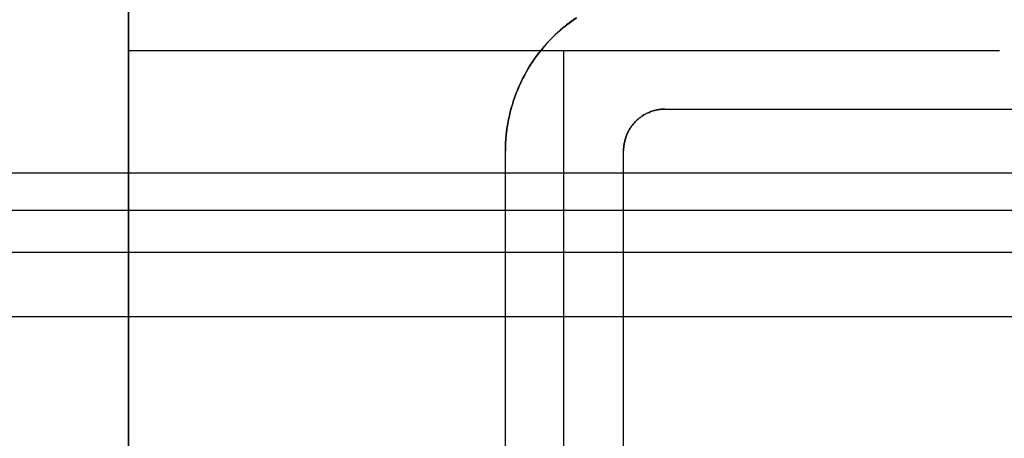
# Model space of a CAD drawing. Header units: millimetres. Extents: x -88 to 88, y -12 to 103.
# Tile 13 of 256: x -66.98 to -64.62, y 8.47 to 9.47. Entities that reach past the tile are written whole.
import ezdxf

# ---------------------------------------------------------------- set-up
doc = ezdxf.new("R2010")
doc.units = ezdxf.units.MM
doc.layers.add('Default', color=7, linetype='Continuous', true_color=0x000000)
doc.layers.add('TOP', color=7, linetype='Continuous', true_color=0xc80000)

msp = doc.modelspace()

# ---------------------------------------------------------------- linework, layer by layer
at = {"layer": 'Default', "color": 254, "true_color": 0xcad1ee, "extrusion": (1, 3.06519e-11, -1.77732e-21)}
msp.add_lwpolyline([(12.4398, 4.8028), (1.3908, 4.8028)], dxfattribs=at)
at = {"layer": 'Default', "color": 254, "true_color": 0xcad1ee, "extrusion": (1, 0, 0)}
for points in [[(10.6618, -2.5124), (2.1528, -2.5124)], [(9.3918, 4.3202), (9.4011, 4.3201), (9.4105, 4.3197), (9.4198, 4.3191), (9.4291, 4.3183), (9.4384, 4.3172), (9.4476, 4.3159), (9.4569, 4.3144), (9.466, 4.3127), (9.4752, 4.3107), (9.4843, 4.3085), (9.4933, 4.3061), (9.5023, 4.3035), (9.5112, 4.3006), (9.52, 4.2976), (9.5288, 4.2943), (9.5374, 4.2909), (9.546, 4.2872), (9.5545, 4.2833), (9.563, 4.2792), (9.5713, 4.2749), (9.5795, 4.2704), (9.5875, 4.2657), (9.5955, 4.2609), (9.6034, 4.2558), (9.6111, 4.2505), (9.6187, 4.2451), (9.6261, 4.2395), (9.6335, 4.2337), (9.6406, 4.2277), (9.6476, 4.2215), (9.6545, 4.2151), (9.6612, 4.2086), (9.6677, 4.2019), (9.6741, 4.1951), (9.6802, 4.188), (9.6862, 4.1809), (9.6921, 4.1736), (9.6977, 4.1661), (9.7031, 4.1585), (9.7084, 4.1508), (9.7135, 4.1429), (9.7183, 4.135), (9.723, 4.1269), (9.7275, 4.1187), (9.7318, 4.1104), (9.7359, 4.102), (9.7398, 4.0935), (9.7434, 4.0849), (9.7469, 4.0762), (9.7502, 4.0674), (9.7532, 4.0586), (9.7561, 4.0497), (9.7587, 4.0407), (9.7611, 4.0317), (9.7633, 4.0226), (9.7653, 4.0135), (9.767, 4.0043), (9.7685, 3.9951), (9.7698, 3.9858), (9.7709, 3.9765), (9.7717, 3.9672), (9.7723, 3.9579), (9.7727, 3.9485), (9.7728, 3.9392)], [(9.3918, 4.3202), (2.1528, 4.3202)]]:
    msp.add_lwpolyline(points, dxfattribs=at)
at = {"layer": 'Default', "color": 254, "true_color": 0xcad1ee}
for points in [[(-66.7152, 9.7728), (-66.7152, 2.1528)], [(-66.7152, 2.1528), (-66.7152, 9.7728)], [(-66.7152, 2.1528), (-66.7152, 9.3918)], [(-64.6324, 9.3918), (-66.7152, 9.3918)], [(-64.6324, 9.3918), (-66.7152, 9.3918)], [(-65.6738, 2.1528), (-65.6738, 9.3918)], [(-68.6202, 9.0997), (-63.5021, 9.0997)], [(-68.6202, 9.0108), (-63.2862, 9.0108)], [(-69.0012, 8.9103), (-62.3264, 8.9103)], [(-69.0012, 8.7568), (-52.4912, 8.7568)]]:
    msp.add_lwpolyline(points, dxfattribs=at)
at = {"layer": 'Default', "color": 254, "true_color": 0xcad1ee, "extrusion": (1, -6.36731e-14, -2.63743e-14)}
msp.add_lwpolyline([(9.3918, 4.3202), (9.4048, 4.32), (9.4178, 4.3193), (9.4308, 4.3182), (9.4437, 4.3167), (9.4565, 4.3147), (9.4693, 4.3122), (9.482, 4.3094), (9.4946, 4.3061), (9.507, 4.3023), (9.5194, 4.2982), (9.5316, 4.2936), (9.5436, 4.2887), (9.5554, 4.2833), (9.5671, 4.2775), (9.5785, 4.2713), (9.5897, 4.2647), (9.6007, 4.2578), (9.6115, 4.2505), (9.622, 4.2428), (9.6322, 4.2347), (9.6422, 4.2264), (9.6518, 4.2176), (9.6612, 4.2086), (9.6702, 4.1993), (9.679, 4.1896), (9.6873, 4.1796), (9.6954, 4.1694), (9.7031, 4.1589), (9.7104, 4.1482), (9.7173, 4.1372), (9.7239, 4.1259), (9.7301, 4.1145), (9.7359, 4.1028), (9.7412, 4.091), (9.7462, 4.079), (9.7508, 4.0668), (9.7549, 4.0545), (9.7587, 4.042), (9.762, 4.0294), (9.7648, 4.0167), (9.7672, 4.0039), (9.7692, 3.9911), (9.7708, 3.9782), (9.7719, 3.9652), (9.7726, 3.9522), (9.7728, 3.9392)], dxfattribs=at)
at = {"layer": 'Default', "color": 254, "true_color": 0xcad1ee, "extrusion": (1, 9.00473e-14, 9.00473e-14)}
msp.add_lwpolyline([(9.7728, 3.9392), (9.7727, 3.9485), (9.7723, 3.9579), (9.7717, 3.9672), (9.7709, 3.9765), (9.7698, 3.9858), (9.7685, 3.9951), (9.767, 4.0043), (9.7653, 4.0135), (9.7633, 4.0226), (9.7611, 4.0317), (9.7587, 4.0407), (9.7561, 4.0497), (9.7532, 4.0586), (9.7502, 4.0674), (9.7469, 4.0762), (9.7434, 4.0849), (9.7398, 4.0935), (9.7359, 4.102), (9.7318, 4.1104), (9.7275, 4.1187), (9.723, 4.1269), (9.7183, 4.135), (9.7135, 4.1429), (9.7084, 4.1508), (9.7031, 4.1585), (9.6977, 4.1661), (9.6921, 4.1736), (9.6862, 4.1809), (9.6802, 4.188), (9.6741, 4.1951), (9.6677, 4.2019), (9.6612, 4.2086), (9.6545, 4.2151), (9.6476, 4.2215), (9.6406, 4.2277), (9.6335, 4.2337), (9.6261, 4.2395), (9.6187, 4.2451), (9.6111, 4.2505), (9.6034, 4.2558), (9.5955, 4.2609), (9.5875, 4.2657), (9.5795, 4.2704), (9.5713, 4.2749), (9.563, 4.2792), (9.5545, 4.2833), (9.546, 4.2872), (9.5374, 4.2909), (9.5288, 4.2943), (9.52, 4.2976), (9.5112, 4.3006), (9.5023, 4.3035), (9.4933, 4.3061), (9.4843, 4.3085), (9.4752, 4.3107), (9.466, 4.3127), (9.4569, 4.3144), (9.4476, 4.3159), (9.4384, 4.3172), (9.4291, 4.3183), (9.4198, 4.3191), (9.4105, 4.3197), (9.4011, 4.3201), (9.3918, 4.3202)], dxfattribs=at)
at = {"layer": 'TOP', "color": 254, "true_color": 0xcad1ee}
for points in [[(-65.6452, 9.4697), (-65.6528, 9.4645), (-65.6602, 9.459), (-65.6675, 9.4534), (-65.6747, 9.4477), (-65.6817, 9.4417), (-65.6886, 9.4356), (-65.6953, 9.4294), (-65.7019, 9.423), (-65.7083, 9.4164), (-65.7145, 9.4097), (-65.7206, 9.4028), (-65.7266, 9.3958), (-65.7323, 9.3886), (-65.7379, 9.3813), (-65.7433, 9.3739), (-65.7486, 9.3663), (-65.7537, 9.3586), (-65.7586, 9.3508), (-65.7633, 9.3429), (-65.7678, 9.3348), (-65.7721, 9.3266), (-65.7762, 9.3183), (-65.7802, 9.3099), (-65.7839, 9.3014), (-65.7874, 9.2927), (-65.7908, 9.284), (-65.7939, 9.2752), (-65.7968, 9.2662), (-65.7995, 9.2572), (-65.8019, 9.2481), (-65.8042, 9.2389), (-65.8062, 9.2296), (-65.808, 9.2203), (-65.8096, 9.2108), (-65.8109, 9.2013), (-65.812, 9.1917), (-65.8129, 9.182), (-65.8135, 9.1723), (-65.8139, 9.1625), (-65.814, 9.1526)], [(-65.4315, 9.2524), (-65.4341, 9.2523), (-65.4367, 9.2522), (-65.4392, 9.2521), (-65.4417, 9.2519), (-65.4442, 9.2516), (-65.4467, 9.2512), (-65.4492, 9.2508), (-65.4516, 9.2504), (-65.4541, 9.2498), (-65.4565, 9.2492), (-65.4588, 9.2486), (-65.4612, 9.2479), (-65.4635, 9.2471), (-65.4658, 9.2463), (-65.4681, 9.2455), (-65.4704, 9.2445), (-65.4726, 9.2436), (-65.4748, 9.2426), (-65.4769, 9.2415), (-65.4791, 9.2404), (-65.4812, 9.2392), (-65.4833, 9.2379), (-65.4853, 9.2367), (-65.4873, 9.2354), (-65.4893, 9.234), (-65.4912, 9.2326), (-65.4931, 9.2311), (-65.495, 9.2296), (-65.4968, 9.2281), (-65.4986, 9.2265), (-65.5004, 9.2249), (-65.5021, 9.2232), (-65.5037, 9.2215), (-65.5054, 9.2197), (-65.507, 9.2179), (-65.5085, 9.2161), (-65.51, 9.2142), (-65.5115, 9.2123), (-65.5129, 9.2104), (-65.5142, 9.2084), (-65.5156, 9.2064), (-65.5168, 9.2044), (-65.5181, 9.2023), (-65.5192, 9.2002), (-65.5204, 9.1981), (-65.5214, 9.1959), (-65.5225, 9.1937), (-65.5234, 9.1915), (-65.5244, 9.1892), (-65.5252, 9.1869), (-65.526, 9.1846), (-65.5268, 9.1823), (-65.5275, 9.18), (-65.5281, 9.1776), (-65.5287, 9.1752), (-65.5293, 9.1728), (-65.5297, 9.1703), (-65.5301, 9.1678), (-65.5305, 9.1653), (-65.5308, 9.1628), (-65.531, 9.1603), (-65.5312, 9.1578), (-65.5313, 9.1552), (-65.5313, 9.1526)], [(-65.4315, 9.2524), (-63.8481, 9.2524)], [(-65.814, 7.9931), (-65.814, 9.1526)], [(-65.5313, 7.9931), (-65.5313, 9.1526)]]:
    msp.add_lwpolyline(points, dxfattribs=at)
at = {"layer": 'TOP', "color": 254, "true_color": 0xcad1ee, "extrusion": (1, 0, 0)}
for points in [[(9.423, 12.4467), (9.423, 12.7471)], [(9.2524, 12.4498), (9.2524, 12.7501)], [(9.2524, 12.4763), (9.2524, 12.7766)], [(9.2524, 12.7766), (7.8934, 12.7283)], [(9.2232, 12.4463), (9.2232, 12.7467)], [(7.9931, 12.6925), (9.1526, 12.7337)], [(9.1526, 12.4333), (7.9931, 12.3921)], [(9.1526, 12.4429), (9.1526, 12.7432)], [(9.1526, 12.4429), (7.9931, 12.4017)], [(7.9931, 12.702), (9.1526, 12.7432)], [(8.5729, 12.4127), (8.5729, 12.7131)], [(8.5729, 12.4223), (8.5729, 12.7226)]]:
    msp.add_lwpolyline(points, dxfattribs=at)
at = {"layer": 'TOP', "color": 254, "true_color": 0xcad1ee, "extrusion": (-1.30931e-07, 1, -4.35432e-09)}
msp.add_lwpolyline([(63.8481, 12.5024), (65.4315, 12.4498)], dxfattribs=at)
at = {"layer": 'TOP', "color": 254, "true_color": 0xcad1ee, "extrusion": (0, 1, 0)}
msp.add_lwpolyline([(65.4315, 12.7501), (63.8481, 12.8028)], dxfattribs=at)
at = {"layer": 'TOP', "color": 254, "true_color": 0xcad1ee, "extrusion": (1, -4.04258e-16, 1.96269e-08)}
msp.add_lwpolyline([(9.1526, 12.4333), (9.1526, 12.7337)], dxfattribs=at)
at = {"layer": 'TOP', "color": 254, "true_color": 0xcad1ee, "extrusion": (-6.04111e-07, 1, -2.00876e-08)}
msp.add_lwpolyline([(65.5313, 12.7226), (63.7484, 12.7819)], dxfattribs=at)
at = {"layer": 'TOP', "color": 254, "true_color": 0xcad1ee}
for points in [[(-65.814, 9.1526, 12.7337), (-65.8139, 9.162, 12.734), (-65.8135, 9.1714, 12.7343), (-65.8129, 9.1808, 12.7347), (-65.8121, 9.1902, 12.7351), (-65.811, 9.1995, 12.7354), (-65.8097, 9.2088, 12.7358), (-65.8082, 9.218, 12.7362), (-65.8065, 9.2272, 12.7366), (-65.8045, 9.2364, 12.737), (-65.8023, 9.2455, 12.7374), (-65.7999, 9.2546, 12.7378), (-65.7972, 9.2636, 12.7382), (-65.7944, 9.2725, 12.7386), (-65.7913, 9.2813, 12.739), (-65.788, 9.2901, 12.7394), (-65.7845, 9.2988, 12.7399), (-65.7808, 9.3074, 12.7403), (-65.7769, 9.3159, 12.7407), (-65.7728, 9.3244, 12.7412), (-65.7685, 9.3327, 12.7416), (-65.764, 9.3409, 12.742), (-65.7593, 9.349, 12.7425), (-65.7544, 9.357, 12.7429), (-65.7493, 9.3649, 12.7434), (-65.7441, 9.3726, 12.7438), (-65.7386, 9.3802, 12.7443), (-65.7329, 9.3877, 12.7448), (-65.7271, 9.3951, 12.7452), (-65.7211, 9.4022, 12.7457), (-65.7149, 9.4093, 12.7461), (-65.7085, 9.4162, 12.7466), (-65.7019, 9.4229, 12.7471), (-65.6952, 9.4295, 12.7475), (-65.6883, 9.4359, 12.748), (-65.6812, 9.4421, 12.7484), (-65.674, 9.4481, 12.7489), (-65.6667, 9.454, 12.7494), (-65.6592, 9.4596, 12.7498), (-65.6516, 9.4651, 12.7503), (-65.6439, 9.4704, 12.7507)], [(-65.6438, 9.4704, 12.4504), (-65.6515, 9.4652, 12.4499), (-65.6591, 9.4597, 12.4494), (-65.6666, 9.454, 12.449), (-65.674, 9.4482, 12.4485), (-65.6812, 9.4422, 12.4481), (-65.6882, 9.4359, 12.4476), (-65.6951, 9.4296, 12.4472), (-65.7018, 9.423, 12.4467), (-65.7084, 9.4163, 12.4462), (-65.7148, 9.4094, 12.4458), (-65.721, 9.4023, 12.4453), (-65.727, 9.3951, 12.4449), (-65.7329, 9.3878, 12.4444), (-65.7385, 9.3803, 12.4439), (-65.744, 9.3727, 12.4435), (-65.7493, 9.3649, 12.443), (-65.7544, 9.3571, 12.4426), (-65.7593, 9.3491, 12.4421), (-65.764, 9.341, 12.4417), (-65.7685, 9.3327, 12.4412), (-65.7728, 9.3244, 12.4408), (-65.7769, 9.316, 12.4404), (-65.7808, 9.3075, 12.4399), (-65.7845, 9.2989, 12.4395), (-65.788, 9.2902, 12.4391), (-65.7913, 9.2814, 12.4386), (-65.7944, 9.2725, 12.4382), (-65.7972, 9.2636, 12.4378), (-65.7999, 9.2546, 12.4374), (-65.8023, 9.2456, 12.437), (-65.8045, 9.2365, 12.4366), (-65.8065, 9.2273, 12.4362), (-65.8082, 9.2181, 12.4358), (-65.8097, 9.2088, 12.4354), (-65.811, 9.1995, 12.4351), (-65.8121, 9.1902, 12.4347), (-65.8129, 9.1808, 12.4343), (-65.8135, 9.1715, 12.434), (-65.8139, 9.1621, 12.4336), (-65.814, 9.1526, 12.4333)], [(-65.4315, 9.2524, 12.4498), (-65.4341, 9.2523, 12.4497), (-65.4367, 9.2522, 12.4496), (-65.4392, 9.2521, 12.4495), (-65.4417, 9.2519, 12.4494), (-65.4442, 9.2516, 12.4493), (-65.4467, 9.2512, 12.4492), (-65.4492, 9.2508, 12.4491), (-65.4516, 9.2504, 12.449), (-65.4541, 9.2498, 12.4489), (-65.4565, 9.2492, 12.4488), (-65.4589, 9.2486, 12.4487), (-65.4612, 9.2479, 12.4486), (-65.4635, 9.2471, 12.4485), (-65.4658, 9.2463, 12.4484), (-65.4681, 9.2455, 12.4483), (-65.4704, 9.2445, 12.4482), (-65.4726, 9.2436, 12.4481), (-65.4748, 9.2425, 12.448), (-65.477, 9.2415, 12.4478), (-65.4791, 9.2403, 12.4477), (-65.4812, 9.2392, 12.4476), (-65.4833, 9.2379, 12.4475), (-65.4853, 9.2367, 12.4474), (-65.4873, 9.2353, 12.4473), (-65.4893, 9.234, 12.4472), (-65.4912, 9.2326, 12.447), (-65.4931, 9.2311, 12.4469), (-65.495, 9.2296, 12.4468), (-65.4968, 9.2281, 12.4467), (-65.4986, 9.2265, 12.4466), (-65.5004, 9.2248, 12.4465), (-65.5021, 9.2232, 12.4463), (-65.5037, 9.2215, 12.4462), (-65.5054, 9.2197, 12.4461), (-65.507, 9.2179, 12.446), (-65.5085, 9.2161, 12.4459), (-65.51, 9.2142, 12.4458), (-65.5115, 9.2123, 12.4456), (-65.5129, 9.2104, 12.4455), (-65.5143, 9.2084, 12.4454), (-65.5156, 9.2064, 12.4453), (-65.5168, 9.2044, 12.4452), (-65.5181, 9.2023, 12.4451), (-65.5192, 9.2002, 12.445), (-65.5204, 9.198, 12.4448), (-65.5215, 9.1959, 12.4447), (-65.5225, 9.1937, 12.4446), (-65.5234, 9.1915, 12.4445), (-65.5244, 9.1892, 12.4444), (-65.5252, 9.1869, 12.4443), (-65.526, 9.1846, 12.4442), (-65.5268, 9.1823, 12.4441), (-65.5275, 9.1799, 12.444), (-65.5281, 9.1776, 12.4438), (-65.5287, 9.1752, 12.4437), (-65.5293, 9.1727, 12.4436), (-65.5297, 9.1703, 12.4435), (-65.5301, 9.1678, 12.4434), (-65.5305, 9.1653, 12.4433), (-65.5308, 9.1628, 12.4432), (-65.531, 9.1603, 12.4431), (-65.5312, 9.1578, 12.443), (-65.5313, 9.1552, 12.4429), (-65.5313, 9.1526, 12.4429)], [(-65.5313, 9.1526, 12.7432), (-65.5313, 9.1552, 12.7433), (-65.5312, 9.1578, 12.7434), (-65.531, 9.1603, 12.7435), (-65.5308, 9.1628, 12.7436), (-65.5305, 9.1653, 12.7437), (-65.5301, 9.1678, 12.7438), (-65.5297, 9.1703, 12.7439), (-65.5293, 9.1727, 12.744), (-65.5287, 9.1752, 12.7441), (-65.5281, 9.1776, 12.7442), (-65.5275, 9.1799, 12.7443), (-65.5268, 9.1823, 12.7444), (-65.526, 9.1846, 12.7445), (-65.5252, 9.1869, 12.7446), (-65.5244, 9.1892, 12.7447), (-65.5234, 9.1915, 12.7449), (-65.5225, 9.1937, 12.745), (-65.5215, 9.1959, 12.7451), (-65.5204, 9.198, 12.7452), (-65.5192, 9.2002, 12.7453), (-65.5181, 9.2023, 12.7454), (-65.5168, 9.2044, 12.7455), (-65.5156, 9.2064, 12.7457), (-65.5143, 9.2084, 12.7458), (-65.5129, 9.2104, 12.7459), (-65.5115, 9.2123, 12.746), (-65.51, 9.2142, 12.7461), (-65.5085, 9.2161, 12.7462), (-65.507, 9.2179, 12.7464), (-65.5054, 9.2197, 12.7465), (-65.5037, 9.2215, 12.7466), (-65.5021, 9.2232, 12.7467), (-65.5004, 9.2248, 12.7468), (-65.4986, 9.2265, 12.7469), (-65.4968, 9.2281, 12.7471), (-65.495, 9.2296, 12.7472), (-65.4931, 9.2311, 12.7473), (-65.4912, 9.2326, 12.7474), (-65.4893, 9.234, 12.7475), (-65.4873, 9.2353, 12.7476), (-65.4853, 9.2367, 12.7478), (-65.4833, 9.2379, 12.7479), (-65.4812, 9.2392, 12.748), (-65.4791, 9.2403, 12.7481), (-65.477, 9.2415, 12.7482), (-65.4748, 9.2425, 12.7483), (-65.4726, 9.2436, 12.7484), (-65.4704, 9.2445, 12.7485), (-65.4681, 9.2455, 12.7486), (-65.4658, 9.2463, 12.7487), (-65.4635, 9.2471, 12.7489), (-65.4612, 9.2479, 12.749), (-65.4589, 9.2486, 12.7491), (-65.4565, 9.2492, 12.7492), (-65.4541, 9.2498, 12.7493), (-65.4516, 9.2504, 12.7494), (-65.4492, 9.2508, 12.7495), (-65.4467, 9.2512, 12.7496), (-65.4442, 9.2516, 12.7497), (-65.4417, 9.2519, 12.7498), (-65.4392, 9.2521, 12.7499), (-65.4367, 9.2522, 12.7499), (-65.4341, 9.2523, 12.75), (-65.4315, 9.2524, 12.7501)]]:
    msp.add_polyline3d(points, dxfattribs=at)

doc.saveas('drawing.dxf')
